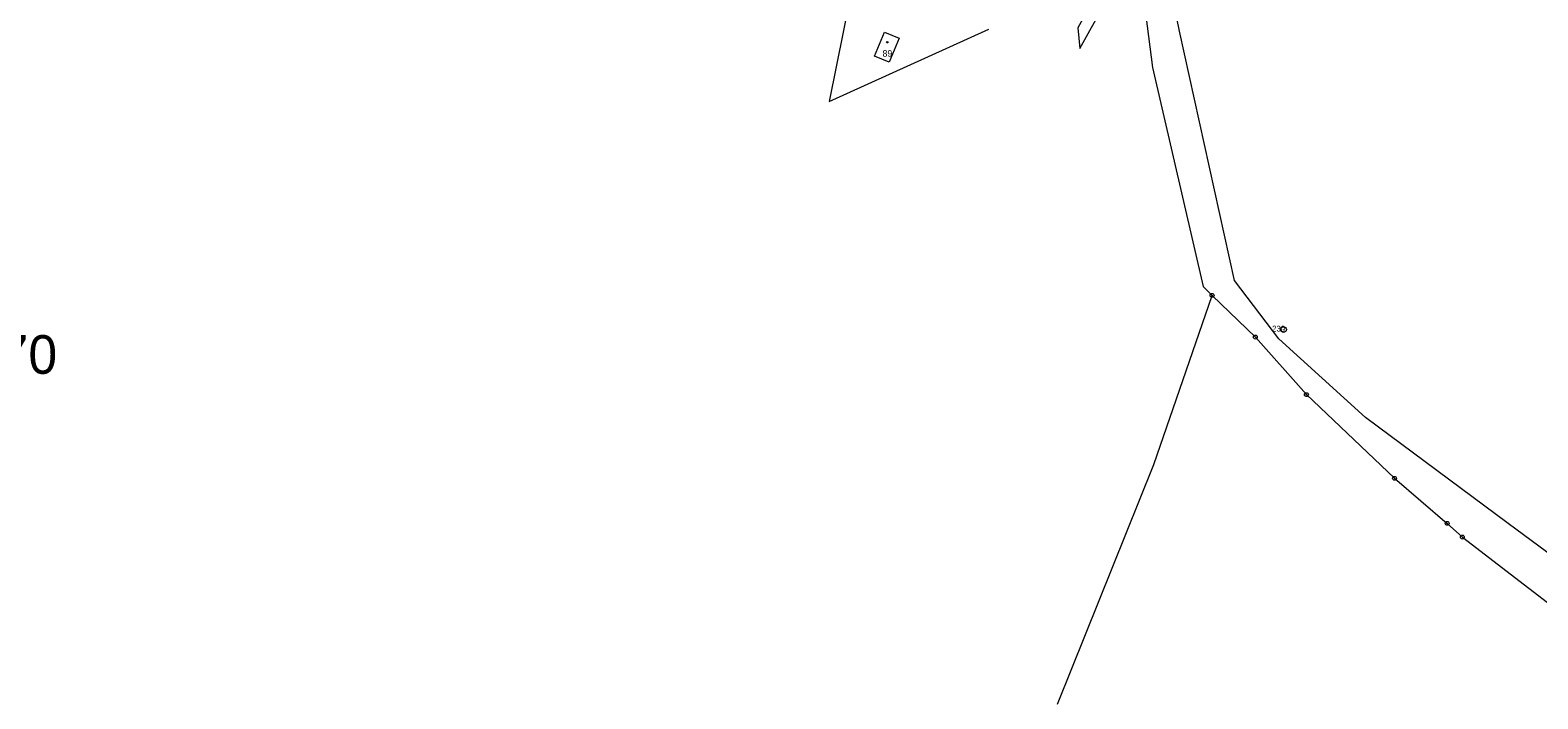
# Model space of a CAD drawing. Header units: metres. Extents: x -608979 to -607440, y -1002358 to -1001032.
# Tile 6 of 11: x -608046 to -607656, y -1001830 to -1001657. Entities that reach past the tile are written whole.
import ezdxf
from ezdxf.enums import TextEntityAlignment as Align

# ---------------------------------------------------------------- set-up
doc = ezdxf.new("R2010")
doc.units = ezdxf.units.M
for name, color, linetype in [('Hranice parcel', 7, 'Continuous'), ('Parcelní čísla', 7, 'Continuous'), ('Pop  PČ popisy', 7, 'Continuous'), ('Značky bodu BP', 7, 'Continuous'), ('Značky budov', 7, 'Continuous')]:
    doc.layers.add(name, color=color, linetype=linetype)
doc.styles.add('dgn001', font='dgn001.shx')
doc.styles.add('dgn023', font='dgn023.shx')

# ---------------------------------------------------------------- blocks, each defined once
blk = doc.blocks.new('4.0239')
at = {"layer": 'Značky budov', "color": 7, "linetype": 'Continuous', "lineweight": 13}
blk.add_circle((-0.01, 0), 0.175, dxfattribs=at)
blk = doc.blocks.new('1.054')
at = {"layer": 'Značky bodu BP', "color": 3, "linetype": 'Continuous', "lineweight": 13}
for radius in [0.5, 0.0303]:
    blk.add_circle((0, 0), radius, dxfattribs=at)
blk = doc.blocks.new('1.055')
at = {"layer": 'Značky bodu BP', "color": 3, "linetype": 'Continuous', "lineweight": 13}
for radius in [0.5, 0.0303]:
    blk.add_circle((0, 0), radius, dxfattribs=at)
blk = doc.blocks.new('1.058')
at = {"layer": 'Značky bodu BP', "color": 3, "linetype": 'Continuous', "lineweight": 13}
for radius in [0.5, 0.0303]:
    blk.add_circle((0, 0), radius, dxfattribs=at)
blk = doc.blocks.new('1.059')
at = {"layer": 'Značky bodu BP', "color": 3, "linetype": 'Continuous', "lineweight": 13}
for radius in [0.5, 0.0303]:
    blk.add_circle((0, 0), radius, dxfattribs=at)
blk = doc.blocks.new('1.0510')
at = {"layer": 'Značky bodu BP', "color": 3, "linetype": 'Continuous', "lineweight": 13}
for radius in [0.5, 0.0303]:
    blk.add_circle((0, 0), radius, dxfattribs=at)
blk = doc.blocks.new('1.0512')
at = {"layer": 'Značky bodu BP', "color": 3, "linetype": 'Continuous', "lineweight": 13}
for radius in [0.5, 0.0303]:
    blk.add_circle((0, 0), radius, dxfattribs=at)
blk = doc.blocks.new('1.0115')
at = {"layer": 'Značky bodu BP', "color": 3, "linetype": 'Continuous', "lineweight": 13}
for radius in [0.75, 0.03]:
    blk.add_circle((0, 0), radius, dxfattribs=at)

msp = doc.modelspace()

# ---------------------------------------------------------------- linework, layer by layer
at = {"layer": 'Hranice parcel', "color": 1, "linetype": 'Continuous', "lineweight": 13}
msp.add_line((-607739.99, -1001725.74), (-607728.79, -1001736.52), dxfattribs=at)
at = {"layer": 'Hranice parcel', "color": 3, "linetype": 'Continuous', "lineweight": 13, "flags": 128}
for points in [[(-607748.38, -1001657.47), (-607750.34, -1001648.15), (-607755.66, -1001617.98), (-607757.77, -1001554.58)], [(-607829.85, -1001629.88), (-607839.02, -1001675.63), (-607797.77, -1001656.94)], [(-607762.23, -1001630.71), (-607762.32, -1001634.25), (-607774.69, -1001656.59), (-607774.18, -1001661.98), (-607761.03, -1001638.14), (-607758.95, -1001639.37), (-607755.36, -1001666.81), (-607742.31, -1001723.48), (-607739.99, -1001725.74)], [(-607823.51, -1001665.49), (-607827.28, -1001663.9), (-607824.7, -1001657.7), (-607820.89, -1001659.24), (-607823.51, -1001665.49)], [(-607639.24, -1001802.56), (-607663.43, -1001784.7), (-607700.31, -1001757.26), (-607722.73, -1001737.01), (-607734.17, -1001721.88), (-607748.38, -1001657.47)]]:
    msp.add_lwpolyline(points, dxfattribs=at)
at = {"layer": 'Hranice parcel', "color": 1, "linetype": 'Continuous', "lineweight": 13, "flags": 128}
for points in [[(-607779.99, -1001831.42), (-607755.08, -1001769.45), (-607739.99, -1001725.74)], [(-607728.79, -1001736.52), (-607715.59, -1001751.39), (-607692.81, -1001773.01), (-607679.18, -1001784.66), (-607675.25, -1001788.21), (-607622.64, -1001828.59), (-607618.16, -1001822.46)]]:
    msp.add_lwpolyline(points, dxfattribs=at)

# ---------------------------------------------------------------- block references
at = {"color": 7, "linetype": 'Continuous', "lineweight": 0}
for name, p in [('4.0239', (-607824, -1001660.32)), ('1.0512', (-607739.99, -1001725.74)), ('1.054', (-607728.79, -1001736.52)), ('1.0115', (-607721.51, -1001734.58)), ('1.055', (-607715.59, -1001751.39)), ('1.059', (-607692.81, -1001773.01)), ('1.0510', (-607679.18, -1001784.66)), ('1.058', (-607675.25, -1001788.21))]:
    msp.add_blockref(name, p, dxfattribs=at)

# ---------------------------------------------------------------- texts
at = {"layer": 'Parcelní čísla', "color": 1, "linetype": 'Continuous', "lineweight": 50, "style": 'dgn023'}
msp.add_text('89', height=1.699998, dxfattribs=at).set_placement((-607823.972002, -1001664.059), align=Align.CENTER)
at = {"layer": 'Pop  PČ popisy', "color": 6, "linetype": 'Continuous', "lineweight": 13, "style": 'dgn001'}
msp.add_text('Březová u Broumova 614670', height=9.999996, dxfattribs=at).set_placement((-608125.31905, -1001741.017002), align=Align.MIDDLE_CENTER)
at = {"layer": 'Značky bodu BP', "color": 3, "linetype": 'Continuous', "lineweight": 0, "style": 'dgn001'}
msp.add_text('230', height=1.499994, dxfattribs=at).set_placement((-607721.113018, -1001735.08), align=Align.RIGHT)

doc.saveas('drawing.dxf')
